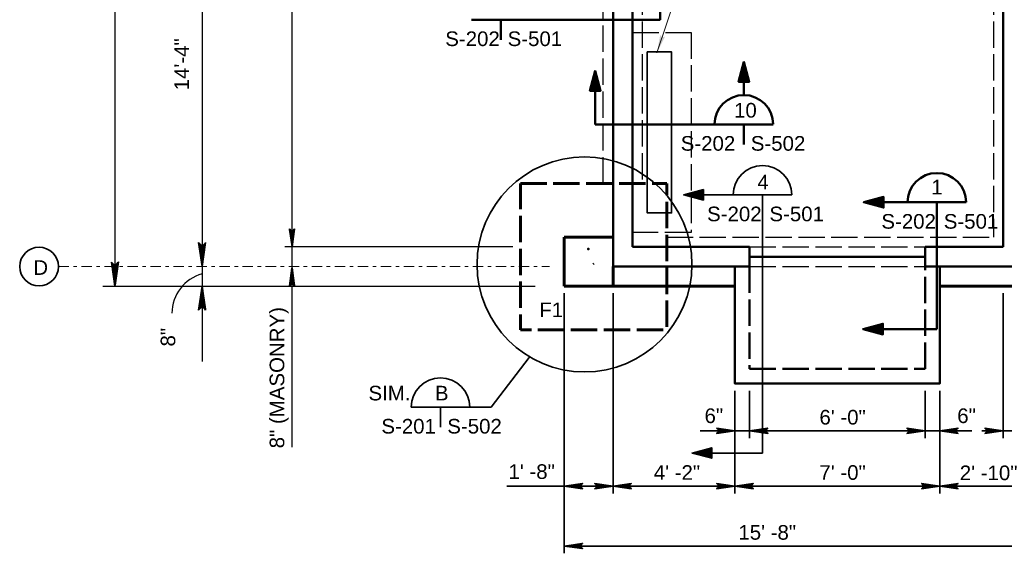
# Model space of a CAD drawing. Extents: x 325 to 1612, y 1797 to 2746.
# Tile 1 of 10: x 327 to 730, y 1863 to 2082. Entities that reach past the tile are written whole.
import ezdxf

# ---------------------------------------------------------------- set-up
doc = ezdxf.new("R2010")
doc.units = 0
doc.header["$LTSCALE"] = 0.075
doc.header["$MEASUREMENT"] = 0
doc.linetypes.add('ACAD_ISO02W100', pattern=[180, 144, -36])
doc.linetypes.add('DGN Style 7', pattern=[125.893892, 56.652252, -25.178778, 18.884084, -25.178778])
for name, color, linetype, lineweight in [('46', 7, 'Continuous', 18), ('S-Anno-Dims', 33, 'Continuous', 35), ('S-Anno-Symb', 6, 'Continuous', 50), ('S-Anno-Symb-Sect', 4, 'Continuous', 35), ('S-Anno-Text', 53, 'Continuous', 35), ('S-COLS-CNTR', 166, 'DGN Style 7', 0), ('S-Cols-Prim', 6, 'Continuous', 50), ('S-Fndn-Ftng', 4, 'Continuous', 60), ('S-Fndn-Grbm', 4, 'Continuous', 60), ('S-Fndn-Peds', 4, 'Continuous', 60), ('S-Grid-Iden', 1, 'Continuous', 35), ('S-Slab-Open', 1, 'Continuous', 35), ('S-Slab-Stop', 24, 'Continuous', 50), ('S-Wall-Load', 2, 'Continuous', 50)]:
    doc.layers.add(name, color=color, linetype=linetype, lineweight=lineweight)
doc.styles.add('NOTES', font='romans.shx')
doc.styles.add('Text', font='ARIAL.TTF', dxfattribs={"height": 0.125})

# ---------------------------------------------------------------- blocks, each defined once
blk = doc.blocks.new('W10x19')
at = {"layer": 'S-Cols-Prim'}
blk.add_line((-195737.04, -508269.98), (-195736.79, -508269.73), dxfattribs=at)
blk.add_point((-195738.93, -508263.87), dxfattribs=at)
blk = doc.blocks.new('LARROW')
at = {"color": 0, "linetype": 'ByBlock', "lineweight": -2, "flags": 128}
blk.add_lwpolyline([(-4.93, 0.71), (0, 0), (-4.92, -0.71), (-4.77, -0.59), (-4.55, -0.38), (-4.44, -0.19), (-4.42, 0), (-4.46, 0.21), (-4.57, 0.41), (-4.79, 0.61), (-4.93, 0.71), (-0.15, 0.01), (-4.76, -0.67), (-4.62, -0.56), (-4.39, -0.34), (-4.32, -0.06), (-4.37, 0.22), (-4.5, 0.41), (-4.67, 0.57), (-4.78, 0.65), (-0.41, 0.01), (-4.56, -0.59), (-4.41, -0.49), (-4.33, -0.37), (-4.25, -0.21), (-4.21, 0.01), (-4.23, 0.19), (-4.32, 0.33), (-4.5, 0.44), (-4.61, 0.58), (-0.71, 0.01), (-4.33, -0.5), (-4.17, -0.3), (-4.12, -0.06), (-4.14, 0.22), (-4.45, 0.51), (-1.05, 0.02), (-4.12, -0.41), (-4.07, -0.26), (-3.98, -0.04), (-4.04, 0.21), (-4.28, 0.43), (-1.36, 0.02), (-4.01, -0.31), (-3.92, -0.14), (-3.88, 0.04), (-4.07, 0.33), (-1.73, 0.02), (-3.85, -0.24), (-3.79, -0.11), (-3.77, 0.04), (-3.92, 0.25), (-2.17, 0.02), (-3.71, -0.15), (-3.67, 0.05), (-3.81, 0.17), (-2.53, 0.02), (-3.61, -0.09), (-3.63, 0.1), (-2.9, 0.02), (-3.57, -0.03), (-3.59, 0.03), (-3.36, 0.03)], dxfattribs=at)

msp = doc.modelspace()

# ---------------------------------------------------------------- hatches: boundary and pattern name
at = {"layer": '46', "linetype": 'Continuous', "lineweight": 18}
msp.add_hatch(color=21, dxfattribs=at).paths.add_polyline_path([(587.9031, 2068.42087), (589.26704, 2075.87536), (589.36299, 2075.5961), (589.56471, 2075.18004), (589.79737, 2074.93073), (590.0513, 2074.8009), (590.37175, 2074.75631), (590.72295, 2074.82168), (591.12015, 2075.04243), (591.3275, 2075.18798)], flags=16)

# ---------------------------------------------------------------- linework, layer by layer
at = {"layer": '46', "color": 21, "linetype": 'Continuous', "lineweight": 18, "flags": 128}
msp.add_lwpolyline([(644.29973, 2201.07612), (632.56748, 2201.07612), (587.9031, 2068.42087)], dxfattribs=at)
at = {"layer": 'S-Anno-Dims', "lineweight": 30}
for p, q in [((365.62188, 2572.492), (365.62188, 1972.747)), ((401.36188, 2152.74013), (401.36188, 1980.73825)), ((401.36188, 1980.73825), (401.36188, 1972.73138)), ((360.60188, 1972.73138), (538.00939, 1972.73138)), ((401.36188, 1972.73138), (401.36188, 1941.747))]:
    msp.add_line(p, q, dxfattribs=at)
at = {"layer": 'S-Anno-Dims', "lineweight": 25}
for p, q in [((438.23718, 1988.26461), (438.23718, 2278.74899)), ((528.84393, 1988.74899), (435.24318, 1988.74899)), ((438.23718, 1906.61386), (438.23718, 1988.26461))]:
    msp.add_line(p, q, dxfattribs=at)
at = {"layer": 'S-Anno-Dims'}
for p, q in [((549.88966, 1969.75833), (549.88966, 1863.14133)), ((549.88966, 1969.75833), (549.88966, 1887.69608)), ((569.88966, 1969.75833), (569.88966, 1887.69608)), ((729.88966, 1969.75833), (729.88966, 1910.38971)), ((619.88966, 1929.75833), (619.88966, 1887.69608)), ((625.88966, 1929.75833), (625.88966, 1910.38971)), ((697.88966, 1929.75833), (697.88966, 1910.38971)), ((703.88966, 1929.75833), (703.88966, 1887.69608)), ((605.66241, 1913.38371), (716.98628, 1913.38371)), ((721.19603, 1913.38371), (750.48441, 1913.38371)), ((526.35991, 1890.69008), (549.88966, 1890.69008)), ((549.88966, 1890.69008), (569.88966, 1890.69008)), ((569.88966, 1890.69008), (621.88966, 1890.69008)), ((621.88966, 1890.69008), (705.88966, 1890.69008)), ((705.88966, 1890.69008), (737.88966, 1890.69008)), ((549.88966, 1866.13533), (737.88966, 1866.13533))]:
    msp.add_line(p, q, dxfattribs=at)
at = {"layer": 'S-Anno-Dims', "lineweight": 25, "flags": 128}
for points in [[(439.28505, 1996.23399), (438.23718, 1988.74899), (437.1893, 1996.22801), (437.36299, 1995.99466), (437.67561, 1995.66558), (437.96508, 1995.50404), (438.23718, 1995.46215), (438.54402, 1995.52199), (438.84506, 1995.6955), (439.14032, 1996.03056), (439.28505, 1996.23399), (438.24876, 1988.97037), (437.25878, 1995.98868), (437.41509, 1995.77328), (437.7335, 1995.42626), (438.14455, 1995.31257), (438.55559, 1995.39036), (438.83927, 1995.59379), (439.07085, 1995.8391), (439.19821, 1996.00663), (438.24876, 1989.36526), (437.37456, 1995.67157), (437.51351, 1995.45019), (437.69298, 1995.33651), (437.92455, 1995.21086), (438.24876, 1995.14504), (438.51507, 1995.18094), (438.72349, 1995.31257), (438.89138, 1995.58182), (439.09401, 1995.76132), (438.24876, 1989.82597), (437.50193, 1995.32454), (437.79719, 1995.07923), (438.15613, 1995.00743), (438.55559, 1995.04333), (438.9898, 1995.516), (438.27192, 1990.34052), (437.64087, 1995.00743), (437.84929, 1994.94162), (438.18508, 1994.79802), (438.54402, 1994.88777), (438.86243, 1995.25873), (438.27192, 1990.8132), (437.77403, 1994.8399), (438.02876, 1994.70827), (438.30086, 1994.64844), (438.72349, 1994.92965), (438.27192, 1991.37562), (437.88982, 1994.59459), (438.08087, 1994.50484), (438.30086, 1994.48091), (438.6077, 1994.70827), (438.27192, 1992.04574), (438.01718, 1994.39116), (438.31244, 1994.32534), (438.49191, 1994.54074), (438.27192, 1992.5962), (438.10402, 1994.2356), (438.3877, 1994.2715), (438.27192, 1993.15862), (438.19665, 1994.16978), (438.28349, 1994.1997), (438.28349, 1993.85267)], [(437.1893, 1972.77961), (438.23718, 1980.26461), (439.28505, 1972.7856), (439.11137, 1973.01894), (438.79875, 1973.34802), (438.50928, 1973.50957), (438.23718, 1973.55145), (437.93034, 1973.49162), (437.6293, 1973.3181), (437.33404, 1972.98304), (437.1893, 1972.77961), (438.2256, 1980.04324), (439.21558, 1973.02493), (439.05927, 1973.24032), (438.74085, 1973.58735), (438.32981, 1973.70103), (437.91876, 1973.62325), (437.63509, 1973.41982), (437.40351, 1973.17451), (437.27614, 1973.00698), (438.2256, 1979.64834), (439.09979, 1973.34204), (438.96085, 1973.56342), (438.78138, 1973.6771), (438.54981, 1973.80274), (438.2256, 1973.86856), (437.95929, 1973.83266), (437.75087, 1973.70103), (437.58298, 1973.43178), (437.38035, 1973.25229), (438.2256, 1979.18764), (438.97243, 1973.68906), (438.67717, 1973.93437), (438.31823, 1974.00617), (437.91876, 1973.97027), (437.48456, 1973.4976), (438.20244, 1978.67308), (438.83348, 1974.00617), (438.62507, 1974.07199), (438.28928, 1974.21559), (437.93034, 1974.12584), (437.61193, 1973.75488), (438.20244, 1978.20041), (438.70033, 1974.1737), (438.4456, 1974.30533), (438.1735, 1974.36517), (437.75087, 1974.08395), (438.20244, 1977.63798), (438.58454, 1974.41901), (438.39349, 1974.50876), (438.1735, 1974.5327), (437.86666, 1974.30533), (438.20244, 1976.96786), (438.45718, 1974.62244), (438.16192, 1974.68826), (437.98245, 1974.47286), (438.20244, 1976.41741), (438.37033, 1974.77801), (438.08666, 1974.74211), (438.20244, 1975.85499), (438.2777, 1974.84382), (438.19086, 1974.81391), (438.19086, 1975.16093)]]:
    msp.add_lwpolyline(points, dxfattribs=at)
at = {"layer": 'S-Anno-Dims', "flags": 128}
for points in [[(612.40466, 1914.43158), (619.88966, 1913.38371), (612.41064, 1912.33583), (612.64399, 1912.50951), (612.97306, 1912.82214), (613.13461, 1913.11161), (613.17649, 1913.38371), (613.11666, 1913.69054), (612.94315, 1913.99159), (612.60809, 1914.28685), (612.40466, 1914.43158), (619.66828, 1913.39529), (612.64997, 1912.40531), (612.86537, 1912.56162), (613.21239, 1912.88003), (613.32607, 1913.29108), (613.24829, 1913.70212), (613.04486, 1913.9858), (612.79955, 1914.21738), (612.63202, 1914.34474), (619.27339, 1913.39529), (612.96708, 1912.52109), (613.18846, 1912.66004), (613.30214, 1912.83951), (613.42779, 1913.07108), (613.4936, 1913.39529), (613.4577, 1913.6616), (613.32607, 1913.87001), (613.05683, 1914.03791), (612.87733, 1914.24053), (618.81268, 1913.39529), (613.31411, 1912.64846), (613.55942, 1912.94372), (613.63122, 1913.30266), (613.59532, 1913.70212), (613.12264, 1914.13633), (618.29812, 1913.41844), (613.63122, 1912.7874), (613.69703, 1912.99582), (613.84063, 1913.3316), (613.75088, 1913.69054), (613.37992, 1914.00896), (617.82545, 1913.41844), (613.79875, 1912.92056), (613.93038, 1913.17529), (613.99021, 1913.44739), (613.709, 1913.87001), (617.26303, 1913.41844), (614.04406, 1913.03635), (614.13381, 1913.2274), (614.15774, 1913.44739), (613.93038, 1913.75423), (616.59291, 1913.41844), (614.24749, 1913.16371), (614.3133, 1913.45897), (614.09791, 1913.63844), (616.04245, 1913.41844), (614.40305, 1913.25055), (614.36715, 1913.53423), (615.48003, 1913.41844), (614.46887, 1913.34318), (614.43895, 1913.43002), (614.78598, 1913.43002)], [(633.37466, 1912.33583), (625.88966, 1913.38371), (633.36868, 1914.43158), (633.13533, 1914.2579), (632.80625, 1913.94528), (632.64471, 1913.65581), (632.60282, 1913.38371), (632.66266, 1913.07687), (632.83617, 1912.77583), (633.17123, 1912.48057), (633.37466, 1912.33583), (626.11104, 1913.37213), (633.12935, 1914.36211), (632.91395, 1914.2058), (632.56693, 1913.88738), (632.45324, 1913.47634), (632.53103, 1913.06529), (632.73446, 1912.78161), (632.97977, 1912.55004), (633.1473, 1912.42267), (626.50593, 1913.37213), (632.81224, 1914.24632), (632.59086, 1914.10738), (632.47718, 1913.92791), (632.35153, 1913.69633), (632.28571, 1913.37213), (632.32161, 1913.10582), (632.45324, 1912.8974), (632.72249, 1912.72951), (632.90199, 1912.52688), (626.96664, 1913.37213), (632.46521, 1914.11896), (632.2199, 1913.8237), (632.1481, 1913.46476), (632.184, 1913.06529), (632.65667, 1912.63109), (627.48119, 1913.34897), (632.1481, 1913.98001), (632.08229, 1913.7716), (631.93869, 1913.43581), (632.02844, 1913.07687), (632.3994, 1912.75846), (627.95387, 1913.34897), (631.98057, 1913.84686), (631.84894, 1913.59213), (631.78911, 1913.32003), (632.07032, 1912.8974), (628.51629, 1913.34897), (631.73526, 1913.73107), (631.64551, 1913.54002), (631.62158, 1913.32003), (631.84894, 1913.01319), (629.18641, 1913.34897), (631.53183, 1913.6037), (631.46601, 1913.30845), (631.68141, 1913.12898), (629.73687, 1913.34897), (631.37627, 1913.51686), (631.41217, 1913.23318), (630.29929, 1913.34897), (631.31045, 1913.42423), (631.34037, 1913.33739), (630.99334, 1913.33739)], [(690.40466, 1914.43158), (697.88966, 1913.38371), (690.41064, 1912.33583), (690.64399, 1912.50951), (690.97306, 1912.82214), (691.13461, 1913.11161), (691.17649, 1913.38371), (691.11666, 1913.69054), (690.94315, 1913.99159), (690.60809, 1914.28685), (690.40466, 1914.43158), (697.66828, 1913.39529), (690.64997, 1912.40531), (690.86537, 1912.56162), (691.21239, 1912.88003), (691.32607, 1913.29108), (691.24829, 1913.70212), (691.04486, 1913.9858), (690.79955, 1914.21738), (690.63202, 1914.34474), (697.27339, 1913.39529), (690.96708, 1912.52109), (691.18846, 1912.66004), (691.30214, 1912.83951), (691.42779, 1913.07108), (691.4936, 1913.39529), (691.4577, 1913.6616), (691.32607, 1913.87001), (691.05683, 1914.03791), (690.87733, 1914.24053), (696.81268, 1913.39529), (691.31411, 1912.64846), (691.55942, 1912.94372), (691.63122, 1913.30266), (691.59532, 1913.70212), (691.12264, 1914.13633), (696.29812, 1913.41844), (691.63122, 1912.7874), (691.69703, 1912.99582), (691.84063, 1913.3316), (691.75088, 1913.69054), (691.37992, 1914.00896), (695.82545, 1913.41844), (691.79875, 1912.92056), (691.93038, 1913.17529), (691.99021, 1913.44739), (691.709, 1913.87001), (695.26303, 1913.41844), (692.04406, 1913.03635), (692.13381, 1913.2274), (692.15774, 1913.44739), (691.93038, 1913.75423), (694.59291, 1913.41844), (692.24749, 1913.16371), (692.3133, 1913.45897), (692.09791, 1913.63844), (694.04245, 1913.41844), (692.40305, 1913.25055), (692.36715, 1913.53423), (693.48003, 1913.41844), (692.46887, 1913.34318), (692.43895, 1913.43002), (692.78598, 1913.43002)], [(711.37466, 1912.33583), (703.88966, 1913.38371), (711.36868, 1914.43158), (711.13533, 1914.2579), (710.80625, 1913.94528), (710.64471, 1913.65581), (710.60282, 1913.38371), (710.66266, 1913.07687), (710.83617, 1912.77583), (711.17123, 1912.48057), (711.37466, 1912.33583), (704.11104, 1913.37213), (711.12935, 1914.36211), (710.91395, 1914.2058), (710.56693, 1913.88738), (710.45324, 1913.47634), (710.53103, 1913.06529), (710.73446, 1912.78161), (710.97977, 1912.55004), (711.1473, 1912.42267), (704.50593, 1913.37213), (710.81224, 1914.24632), (710.59086, 1914.10738), (710.47718, 1913.92791), (710.35153, 1913.69633), (710.28571, 1913.37213), (710.32161, 1913.10582), (710.45324, 1912.8974), (710.72249, 1912.72951), (710.90199, 1912.52688), (704.96664, 1913.37213), (710.46521, 1914.11896), (710.2199, 1913.8237), (710.1481, 1913.46476), (710.184, 1913.06529), (710.65667, 1912.63109), (705.48119, 1913.34897), (710.1481, 1913.98001), (710.08229, 1913.7716), (709.93869, 1913.43581), (710.02844, 1913.07687), (710.3994, 1912.75846), (705.95387, 1913.34897), (709.98057, 1913.84686), (709.84894, 1913.59213), (709.78911, 1913.32003), (710.07032, 1912.8974), (706.51629, 1913.34897), (709.73526, 1913.73107), (709.64551, 1913.54002), (709.62158, 1913.32003), (709.84894, 1913.01319), (707.18641, 1913.34897), (709.53183, 1913.6037), (709.46601, 1913.30845), (709.68141, 1913.12898), (707.73687, 1913.34897), (709.37627, 1913.51686), (709.41217, 1913.23318), (708.29929, 1913.34897), (709.31045, 1913.42423), (709.34037, 1913.33739), (708.99334, 1913.33739)], [(722.40466, 1914.43158), (729.88966, 1913.38371), (722.41064, 1912.33583), (722.64399, 1912.50951), (722.97306, 1912.82214), (723.13461, 1913.11161), (723.17649, 1913.38371), (723.11666, 1913.69054), (722.94315, 1913.99159), (722.60809, 1914.28685), (722.40466, 1914.43158), (729.66828, 1913.39529), (722.64997, 1912.40531), (722.86537, 1912.56162), (723.21239, 1912.88003), (723.32607, 1913.29108), (723.24829, 1913.70212), (723.04486, 1913.9858), (722.79955, 1914.21738), (722.63202, 1914.34474), (729.27339, 1913.39529), (722.96708, 1912.52109), (723.18846, 1912.66004), (723.30214, 1912.83951), (723.42779, 1913.07108), (723.4936, 1913.39529), (723.4577, 1913.6616), (723.32607, 1913.87001), (723.05683, 1914.03791), (722.87733, 1914.24053), (728.81268, 1913.39529), (723.31411, 1912.64846), (723.55942, 1912.94372), (723.63122, 1913.30266), (723.59532, 1913.70212), (723.12264, 1914.13633), (728.29812, 1913.41844), (723.63122, 1912.7874), (723.69703, 1912.99582), (723.84063, 1913.3316), (723.75088, 1913.69054), (723.37992, 1914.00896), (727.82545, 1913.41844), (723.79875, 1912.92056), (723.93038, 1913.17529), (723.99021, 1913.44739), (723.709, 1913.87001), (727.26303, 1913.41844), (724.04406, 1913.03635), (724.13381, 1913.2274), (724.15774, 1913.44739), (723.93038, 1913.75423), (726.59291, 1913.41844), (724.24749, 1913.16371), (724.3133, 1913.45897), (724.09791, 1913.63844), (726.04245, 1913.41844), (724.40305, 1913.25055), (724.36715, 1913.53423), (725.48003, 1913.41844), (724.46887, 1913.34318), (724.43895, 1913.43002), (724.78598, 1913.43002)], [(557.37466, 1889.64221), (549.88966, 1890.69008), (557.36868, 1891.73796), (557.13533, 1891.56428), (556.80625, 1891.25165), (556.64471, 1890.96218), (556.60282, 1890.69008), (556.66266, 1890.38325), (556.83617, 1890.0822), (557.17123, 1889.78694), (557.37466, 1889.64221), (550.11104, 1890.6785), (557.12935, 1891.66849), (556.91395, 1891.51217), (556.56693, 1891.19376), (556.45324, 1890.78271), (556.53103, 1890.37167), (556.73446, 1890.08799), (556.97977, 1889.85641), (557.1473, 1889.72905), (550.50593, 1890.6785), (556.81224, 1891.5527), (556.59086, 1891.41375), (556.47718, 1891.23428), (556.35153, 1891.00271), (556.28571, 1890.6785), (556.32161, 1890.41219), (556.45324, 1890.20378), (556.72249, 1890.03589), (556.90199, 1889.83326), (550.96664, 1890.6785), (556.46521, 1891.42533), (556.2199, 1891.13008), (556.1481, 1890.77113), (556.184, 1890.37167), (556.65667, 1889.93747), (551.48119, 1890.65535), (556.1481, 1891.28639), (556.08229, 1891.07797), (555.93869, 1890.74219), (556.02844, 1890.38325), (556.3994, 1890.06483), (551.95387, 1890.65535), (555.98057, 1891.15323), (555.84894, 1890.8985), (555.78911, 1890.6264), (556.07032, 1890.20378), (552.51629, 1890.65535), (555.73526, 1891.03745), (555.64551, 1890.8464), (555.62158, 1890.6264), (555.84894, 1890.31956), (553.18641, 1890.65535), (555.53183, 1890.91008), (555.46601, 1890.61482), (555.68141, 1890.43535), (553.73687, 1890.65535), (555.37627, 1890.82324), (555.41217, 1890.53956), (554.29929, 1890.65535), (555.31045, 1890.73061), (555.34037, 1890.64377), (554.99334, 1890.64377)], [(562.40466, 1891.73796), (569.88966, 1890.69008), (562.41064, 1889.64221), (562.64399, 1889.81589), (562.97306, 1890.12851), (563.13461, 1890.41798), (563.17649, 1890.69008), (563.11666, 1890.99692), (562.94315, 1891.29797), (562.60809, 1891.59322), (562.40466, 1891.73796), (569.66828, 1890.70166), (562.64997, 1889.71168), (562.86537, 1889.86799), (563.21239, 1890.18641), (563.32607, 1890.59745), (563.24829, 1891.0085), (563.04486, 1891.29218), (562.79955, 1891.52375), (562.63202, 1891.65112), (569.27339, 1890.70166), (562.96708, 1889.82747), (563.18846, 1889.96641), (563.30214, 1890.14588), (563.42779, 1890.37746), (563.4936, 1890.70166), (563.4577, 1890.96797), (563.32607, 1891.17639), (563.05683, 1891.34428), (562.87733, 1891.54691), (568.81268, 1890.70166), (563.31411, 1889.95483), (563.55942, 1890.25009), (563.63122, 1890.60903), (563.59532, 1891.0085), (563.12264, 1891.4427), (568.29812, 1890.72482), (563.63122, 1890.09378), (563.69703, 1890.3022), (563.84063, 1890.63798), (563.75088, 1890.99692), (563.37992, 1891.31533), (567.82545, 1890.72482), (563.79875, 1890.22693), (563.93038, 1890.48167), (563.99021, 1890.75377), (563.709, 1891.17639), (567.26303, 1890.72482), (564.04406, 1890.34272), (564.13381, 1890.53377), (564.15774, 1890.75377), (563.93038, 1891.0606), (566.59291, 1890.72482), (564.24749, 1890.47009), (564.3133, 1890.76535), (564.09791, 1890.94482), (566.04245, 1890.72482), (564.40305, 1890.55693), (564.36715, 1890.84061), (565.48003, 1890.72482), (564.46887, 1890.64956), (564.43895, 1890.7364), (564.78598, 1890.7364)], [(577.37466, 1889.64221), (569.88966, 1890.69008), (577.36868, 1891.73796), (577.13533, 1891.56428), (576.80625, 1891.25165), (576.64471, 1890.96218), (576.60282, 1890.69008), (576.66266, 1890.38325), (576.83617, 1890.0822), (577.17123, 1889.78694), (577.37466, 1889.64221), (570.11104, 1890.6785), (577.12935, 1891.66849), (576.91395, 1891.51217), (576.56693, 1891.19376), (576.45324, 1890.78271), (576.53103, 1890.37167), (576.73446, 1890.08799), (576.97977, 1889.85641), (577.1473, 1889.72905), (570.50593, 1890.6785), (576.81224, 1891.5527), (576.59086, 1891.41375), (576.47718, 1891.23428), (576.35153, 1891.00271), (576.28571, 1890.6785), (576.32161, 1890.41219), (576.45324, 1890.20378), (576.72249, 1890.03589), (576.90199, 1889.83326), (570.96664, 1890.6785), (576.46521, 1891.42533), (576.2199, 1891.13008), (576.1481, 1890.77113), (576.184, 1890.37167), (576.65667, 1889.93747), (571.48119, 1890.65535), (576.1481, 1891.28639), (576.08229, 1891.07797), (575.93869, 1890.74219), (576.02844, 1890.38325), (576.3994, 1890.06483), (571.95387, 1890.65535), (575.98057, 1891.15323), (575.84894, 1890.8985), (575.78911, 1890.6264), (576.07032, 1890.20378), (572.51629, 1890.65535), (575.73526, 1891.03745), (575.64551, 1890.8464), (575.62158, 1890.6264), (575.84894, 1890.31956), (573.18641, 1890.65535), (575.53183, 1890.91008), (575.46601, 1890.61482), (575.68141, 1890.43535), (573.73687, 1890.65535), (575.37627, 1890.82324), (575.41217, 1890.53956), (574.29929, 1890.65535), (575.31045, 1890.73061), (575.34037, 1890.64377), (574.99334, 1890.64377)], [(612.40466, 1891.73796), (619.88966, 1890.69008), (612.41064, 1889.64221), (612.64399, 1889.81589), (612.97306, 1890.12851), (613.13461, 1890.41798), (613.17649, 1890.69008), (613.11666, 1890.99692), (612.94315, 1891.29797), (612.60809, 1891.59322), (612.40466, 1891.73796), (619.66828, 1890.70166), (612.64997, 1889.71168), (612.86537, 1889.86799), (613.21239, 1890.18641), (613.32607, 1890.59745), (613.24829, 1891.0085), (613.04486, 1891.29218), (612.79955, 1891.52375), (612.63202, 1891.65112), (619.27339, 1890.70166), (612.96708, 1889.82747), (613.18846, 1889.96641), (613.30214, 1890.14588), (613.42779, 1890.37746), (613.4936, 1890.70166), (613.4577, 1890.96797), (613.32607, 1891.17639), (613.05683, 1891.34428), (612.87733, 1891.54691), (618.81268, 1890.70166), (613.31411, 1889.95483), (613.55942, 1890.25009), (613.63122, 1890.60903), (613.59532, 1891.0085), (613.12264, 1891.4427), (618.29812, 1890.72482), (613.63122, 1890.09378), (613.69703, 1890.3022), (613.84063, 1890.63798), (613.75088, 1890.99692), (613.37992, 1891.31533), (617.82545, 1890.72482), (613.79875, 1890.22693), (613.93038, 1890.48167), (613.99021, 1890.75377), (613.709, 1891.17639), (617.26303, 1890.72482), (614.04406, 1890.34272), (614.13381, 1890.53377), (614.15774, 1890.75377), (613.93038, 1891.0606), (616.59291, 1890.72482), (614.24749, 1890.47009), (614.3133, 1890.76535), (614.09791, 1890.94482), (616.04245, 1890.72482), (614.40305, 1890.55693), (614.36715, 1890.84061), (615.48003, 1890.72482), (614.46887, 1890.64956), (614.43895, 1890.7364), (614.78598, 1890.7364)], [(627.37466, 1889.64221), (619.88966, 1890.69008), (627.36868, 1891.73796), (627.13533, 1891.56428), (626.80625, 1891.25165), (626.64471, 1890.96218), (626.60282, 1890.69008), (626.66266, 1890.38325), (626.83617, 1890.0822), (627.17123, 1889.78694), (627.37466, 1889.64221), (620.11104, 1890.6785), (627.12935, 1891.66849), (626.91395, 1891.51217), (626.56693, 1891.19376), (626.45324, 1890.78271), (626.53103, 1890.37167), (626.73446, 1890.08799), (626.97977, 1889.85641), (627.1473, 1889.72905), (620.50593, 1890.6785), (626.81224, 1891.5527), (626.59086, 1891.41375), (626.47718, 1891.23428), (626.35153, 1891.00271), (626.28571, 1890.6785), (626.32161, 1890.41219), (626.45324, 1890.20378), (626.72249, 1890.03589), (626.90199, 1889.83326), (620.96664, 1890.6785), (626.46521, 1891.42533), (626.2199, 1891.13008), (626.1481, 1890.77113), (626.184, 1890.37167), (626.65667, 1889.93747), (621.48119, 1890.65535), (626.1481, 1891.28639), (626.08229, 1891.07797), (625.93869, 1890.74219), (626.02844, 1890.38325), (626.3994, 1890.06483), (621.95387, 1890.65535), (625.98057, 1891.15323), (625.84894, 1890.8985), (625.78911, 1890.6264), (626.07032, 1890.20378), (622.51629, 1890.65535), (625.73526, 1891.03745), (625.64551, 1890.8464), (625.62158, 1890.6264), (625.84894, 1890.31956), (623.18641, 1890.65535), (625.53183, 1890.91008), (625.46601, 1890.61482), (625.68141, 1890.43535), (623.73687, 1890.65535), (625.37627, 1890.82324), (625.41217, 1890.53956), (624.29929, 1890.65535), (625.31045, 1890.73061), (625.34037, 1890.64377), (624.99334, 1890.64377)], [(696.40466, 1891.73796), (703.88966, 1890.69008), (696.41064, 1889.64221), (696.64399, 1889.81589), (696.97306, 1890.12851), (697.13461, 1890.41798), (697.17649, 1890.69008), (697.11666, 1890.99692), (696.94315, 1891.29797), (696.60809, 1891.59322), (696.40466, 1891.73796), (703.66828, 1890.70166), (696.64997, 1889.71168), (696.86537, 1889.86799), (697.21239, 1890.18641), (697.32607, 1890.59745), (697.24829, 1891.0085), (697.04486, 1891.29218), (696.79955, 1891.52375), (696.63202, 1891.65112), (703.27339, 1890.70166), (696.96708, 1889.82747), (697.18846, 1889.96641), (697.30214, 1890.14588), (697.42779, 1890.37746), (697.4936, 1890.70166), (697.4577, 1890.96797), (697.32607, 1891.17639), (697.05683, 1891.34428), (696.87733, 1891.54691), (702.81268, 1890.70166), (697.31411, 1889.95483), (697.55942, 1890.25009), (697.63122, 1890.60903), (697.59532, 1891.0085), (697.12264, 1891.4427), (702.29812, 1890.72482), (697.63122, 1890.09378), (697.69703, 1890.3022), (697.84063, 1890.63798), (697.75088, 1890.99692), (697.37992, 1891.31533), (701.82545, 1890.72482), (697.79875, 1890.22693), (697.93038, 1890.48167), (697.99021, 1890.75377), (697.709, 1891.17639), (701.26303, 1890.72482), (698.04406, 1890.34272), (698.13381, 1890.53377), (698.15774, 1890.75377), (697.93038, 1891.0606), (700.59291, 1890.72482), (698.24749, 1890.47009), (698.3133, 1890.76535), (698.09791, 1890.94482), (700.04245, 1890.72482), (698.40305, 1890.55693), (698.36715, 1890.84061), (699.48003, 1890.72482), (698.46887, 1890.64956), (698.43895, 1890.7364), (698.78598, 1890.7364)], [(711.37466, 1889.64221), (703.88966, 1890.69008), (711.36868, 1891.73796), (711.13533, 1891.56428), (710.80625, 1891.25165), (710.64471, 1890.96218), (710.60282, 1890.69008), (710.66266, 1890.38325), (710.83617, 1890.0822), (711.17123, 1889.78694), (711.37466, 1889.64221), (704.11104, 1890.6785), (711.12935, 1891.66849), (710.91395, 1891.51217), (710.56693, 1891.19376), (710.45324, 1890.78271), (710.53103, 1890.37167), (710.73446, 1890.08799), (710.97977, 1889.85641), (711.1473, 1889.72905), (704.50593, 1890.6785), (710.81224, 1891.5527), (710.59086, 1891.41375), (710.47718, 1891.23428), (710.35153, 1891.00271), (710.28571, 1890.6785), (710.32161, 1890.41219), (710.45324, 1890.20378), (710.72249, 1890.03589), (710.90199, 1889.83326), (704.96664, 1890.6785), (710.46521, 1891.42533), (710.2199, 1891.13008), (710.1481, 1890.77113), (710.184, 1890.37167), (710.65667, 1889.93747), (705.48119, 1890.65535), (710.1481, 1891.28639), (710.08229, 1891.07797), (709.93869, 1890.74219), (710.02844, 1890.38325), (710.3994, 1890.06483), (705.95387, 1890.65535), (709.98057, 1891.15323), (709.84894, 1890.8985), (709.78911, 1890.6264), (710.07032, 1890.20378), (706.51629, 1890.65535), (709.73526, 1891.03745), (709.64551, 1890.8464), (709.62158, 1890.6264), (709.84894, 1890.31956), (707.18641, 1890.65535), (709.53183, 1890.91008), (709.46601, 1890.61482), (709.68141, 1890.43535), (707.73687, 1890.65535), (709.37627, 1890.82324), (709.41217, 1890.53956), (708.29929, 1890.65535), (709.31045, 1890.73061), (709.34037, 1890.64377), (708.99334, 1890.64377)], [(557.37466, 1865.08746), (549.88966, 1866.13533), (557.36868, 1867.18321), (557.13533, 1867.00953), (556.80625, 1866.6969), (556.64471, 1866.40743), (556.60282, 1866.13533), (556.66266, 1865.8285), (556.83617, 1865.52745), (557.17123, 1865.23219), (557.37466, 1865.08746), (550.11104, 1866.12375), (557.12935, 1867.11374), (556.91395, 1866.95742), (556.56693, 1866.63901), (556.45324, 1866.22796), (556.53103, 1865.81692), (556.73446, 1865.53324), (556.97977, 1865.30166), (557.1473, 1865.1743), (550.50593, 1866.12375), (556.81224, 1866.99795), (556.59086, 1866.859), (556.47718, 1866.67953), (556.35153, 1866.44796), (556.28571, 1866.12375), (556.32161, 1865.85744), (556.45324, 1865.64903), (556.72249, 1865.48114), (556.90199, 1865.27851), (550.96664, 1866.12375), (556.46521, 1866.87058), (556.2199, 1866.57533), (556.1481, 1866.21638), (556.184, 1865.81692), (556.65667, 1865.38272), (551.48119, 1866.1006), (556.1481, 1866.73164), (556.08229, 1866.52322), (555.93869, 1866.18744), (556.02844, 1865.8285), (556.3994, 1865.51008), (551.95387, 1866.1006), (555.98057, 1866.59848), (555.84894, 1866.34375), (555.78911, 1866.07165), (556.07032, 1865.64903), (552.51629, 1866.1006), (555.73526, 1866.4827), (555.64551, 1866.29165), (555.62158, 1866.07165), (555.84894, 1865.76481), (553.18641, 1866.1006), (555.53183, 1866.35533), (555.46601, 1866.06007), (555.68141, 1865.8806), (553.73687, 1866.1006), (555.37627, 1866.26849), (555.41217, 1865.98481), (554.29929, 1866.1006), (555.31045, 1866.17586), (555.34037, 1866.08902), (554.99334, 1866.08902)]]:
    msp.add_lwpolyline(points, dxfattribs=at)
at = {"layer": 'S-Anno-Dims', "lineweight": 30}
msp.add_arc((406.00193, 1961.33277), 17.06107, 105.781356, 179.0604833, dxfattribs=at)
at = {"layer": 'S-Anno-Symb'}
for p, q in [((589.26962, 2103.86676, -0.00197), (589.26962, 2081.95126, -0.00197)), ((511.83699, 2081.95126, -0.00197), (589.26962, 2081.95126, -0.00197)), ((523.82262, 2081.95126, -0.00197), (523.82262, 2073.69526, -0.00197)), ((562.55162, 2060.95889, -0.00197), (562.55162, 2039.04339, -0.00197)), ((623.56099, 2060.95889, -0.00197), (623.56099, 2051.05301, -0.00197)), ((562.55162, 2039.04339, -0.00197), (635.56099, 2039.04339, -0.00197)), ((623.54662, 2039.04339, -0.00197), (623.54662, 2030.78739, -0.00197)), ((673.93646, 2007.06949, -0.00197), (714.68358, 2007.06949, -0.00197)), ((702.68358, 2007.06949, -0.00197), (702.68358, 1955.08849, -0.00197)), ((673.93646, 1955.08849, -0.00197), (702.68358, 1955.08849, -0.00197))]:
    msp.add_line(p, q, dxfattribs=at)
at = {"layer": 'S-Anno-Symb', "elevation": -0.00197, "flags": 128}
for points in [[(623.56099, 2064.65089), (621.40099, 2056.53889), (625.76899, 2056.53889), (623.56099, 2064.65089), (621.55099, 2056.61689), (625.61899, 2056.59889), (623.56699, 2064.29089), (621.74899, 2056.76689), (625.42099, 2056.70089), (623.56699, 2063.90689), (621.98899, 2056.98289), (625.16899, 2056.89889), (623.59099, 2063.46289), (622.19899, 2057.18089), (624.92899, 2057.14489), (623.60299, 2062.95289), (622.45099, 2057.38489), (624.74899, 2057.27689), (623.63299, 2062.35289), (622.71499, 2057.61889), (624.50899, 2057.50489), (623.63299, 2061.64489), (623.01499, 2057.88889), (624.21499, 2057.70889), (623.65099, 2060.99689), (623.28499, 2058.14089), (624.01699, 2057.93089), (623.68699, 2060.30089), (623.52499, 2058.26089), (623.84899, 2058.12289), (623.70499, 2059.14889)], [(562.55162, 2060.95889), (560.39162, 2052.84689), (564.75962, 2052.84689), (562.55162, 2060.95889), (560.54162, 2052.92489), (564.60962, 2052.90689), (562.55762, 2060.59889), (560.73962, 2053.07489), (564.41162, 2053.00889), (562.55762, 2060.21489), (560.97962, 2053.29089), (564.15962, 2053.20689), (562.58162, 2059.77089), (561.18962, 2053.48889), (563.91962, 2053.45289), (562.59362, 2059.26089), (561.44162, 2053.69289), (563.73962, 2053.58489), (562.62362, 2058.66089), (561.70562, 2053.92689), (563.49962, 2053.81289), (562.62362, 2057.95289), (562.00562, 2054.19689), (563.20562, 2054.01689), (562.64162, 2057.30489), (562.27562, 2054.44889), (563.00762, 2054.23889), (562.67762, 2056.60889), (562.51562, 2054.56889), (562.83962, 2054.43089), (562.69562, 2055.45689)], [(672.74146, 2007.06949), (680.85346, 2004.90949), (680.85346, 2009.27749), (672.74146, 2007.06949), (680.77546, 2005.05949), (680.79346, 2009.12749), (673.10146, 2007.07549), (680.62546, 2005.25749), (680.69146, 2008.92949), (673.48546, 2007.07549), (680.40946, 2005.49749), (680.49346, 2008.67749), (673.92946, 2007.09949), (680.21146, 2005.70749), (680.24746, 2008.43749), (674.43946, 2007.11149), (680.00746, 2005.95949), (680.11546, 2008.25749), (675.03946, 2007.14149), (679.77346, 2006.22349), (679.88746, 2008.01749), (675.74746, 2007.14149), (679.50346, 2006.52349), (679.68346, 2007.72349), (676.39546, 2007.15949), (679.25146, 2006.79349), (679.46146, 2007.52549), (677.09146, 2007.19549), (679.13146, 2007.03349), (679.26946, 2007.35749), (678.24346, 2007.21349)], [(672.42521, 1955.08849), (680.53721, 1952.92849), (680.53721, 1957.29649), (672.42521, 1955.08849), (680.45921, 1953.07849), (680.47721, 1957.14649), (672.78521, 1955.09449), (680.30921, 1953.27649), (680.37521, 1956.94849), (673.16921, 1955.09449), (680.09321, 1953.51649), (680.17721, 1956.69649), (673.61321, 1955.11849), (679.89521, 1953.72649), (679.93121, 1956.45649), (674.12321, 1955.13049), (679.69121, 1953.97849), (679.79921, 1956.27649), (674.72321, 1955.16049), (679.45721, 1954.24249), (679.57121, 1956.03649), (675.43121, 1955.16049), (679.18721, 1954.54249), (679.36721, 1955.74249), (676.07921, 1955.17849), (678.93521, 1954.81249), (679.14521, 1955.54449), (676.77521, 1955.21449), (678.81521, 1955.05249), (678.95321, 1955.37649), (677.92721, 1955.23249)]]:
    msp.add_lwpolyline(points, dxfattribs=at)
at = {"layer": 'S-Anno-Symb'}
for centre in [(623.56102, 2039.05299, -0.00197), (702.69798, 2007.07909, -0.00197)]:
    msp.add_arc(centre, 12, 0, 180, dxfattribs=at)
at = {"layer": 'S-Anno-Symb-Sect'}
for p, q in [((598.87223, 2010.11366), (643.19586, 2010.11366)), ((631.19586, 2010.11366), (631.19586, 1904.24716)), ((519.95305, 1923.06595), (535.5228, 1943.39995)), ((487.09467, 1923.06595), (519.95305, 1923.06595)), ((499.0803, 1923.06595), (499.0803, 1914.80995)), ((602.95523, 1904.24716), (631.19586, 1904.24716))]:
    msp.add_line(p, q, dxfattribs=at)
at = {"layer": 'S-Anno-Symb-Sect', "flags": 128}
for points in [[(598.87223, 2010.11366), (606.98423, 2007.95366), (606.98423, 2012.32166), (598.87223, 2010.11366), (606.90623, 2008.10366), (606.92423, 2012.17166), (599.23223, 2010.11966), (606.75623, 2008.30166), (606.82223, 2011.97366), (599.61623, 2010.11966), (606.54023, 2008.54166), (606.62423, 2011.72166), (600.06023, 2010.14366), (606.34223, 2008.75166), (606.37823, 2011.48166), (600.57023, 2010.15566), (606.13823, 2009.00366), (606.24623, 2011.30166), (601.17023, 2010.18566), (605.90423, 2009.26766), (606.01823, 2011.06166), (601.87823, 2010.18566), (605.63423, 2009.56766), (605.81423, 2010.76766), (602.52623, 2010.20366), (605.38223, 2009.83766), (605.59223, 2010.56966), (603.22223, 2010.23966), (605.26223, 2010.07766), (605.40023, 2010.40166), (604.37423, 2010.25766)], [(602.27386, 1904.24716), (610.38586, 1902.08716), (610.38586, 1906.45516), (602.27386, 1904.24716), (610.30786, 1902.23716), (610.32586, 1906.30516), (602.63386, 1904.25316), (610.15786, 1902.43516), (610.22386, 1906.10716), (603.01786, 1904.25316), (609.94186, 1902.67516), (610.02586, 1905.85516), (603.46186, 1904.27716), (609.74386, 1902.88516), (609.77986, 1905.61516), (603.97186, 1904.28916), (609.53986, 1903.13716), (609.64786, 1905.43516), (604.57186, 1904.31916), (609.30586, 1903.40116), (609.41986, 1905.19516), (605.27986, 1904.31916), (609.03586, 1903.70116), (609.21586, 1904.90116), (605.92786, 1904.33716), (608.78386, 1903.97116), (608.99386, 1904.70316), (606.62386, 1904.37316), (608.66386, 1904.21116), (608.80186, 1904.53516), (607.77586, 1904.39116)]]:
    msp.add_lwpolyline(points, dxfattribs=at)
at = {"layer": 'S-Anno-Symb-Sect'}
for centre, radius, end in [((558.1873, 1981.58833), 44.07158, 360), ((631.21026, 2010.12326), 12, 180), ((499.0947, 1923.07555), 12, 180)]:
    msp.add_arc(centre, radius, 0, end, dxfattribs=at)
at = {"layer": 'S-COLS-CNTR'}
msp.add_line((342.44188, 1980.73825), (543.87052, 1980.73825), dxfattribs=at)
at = {"layer": 'S-Fndn-Ftng', "linetype": 'ACAD_ISO02W100', "lineweight": 30}
for p, q in [((565.89038, 2014.75763), (565.89038, 2530.74169)), ((581.89288, 2472.75741), (581.89288, 2014.75763)), ((725.89717, 2472.76593), (725.89717, 1992.75575)), ((577.90189, 2076.75575), (601.90189, 2076.75575)), ((591.89564, 1992.75575), (725.89717, 1992.75575)), ((625.89411, 1988.75575), (697.89411, 1988.75575)), ((625.89411, 1980.752), (697.89411, 1980.752))]:
    msp.add_line(p, q, dxfattribs=at)
msp.add_lwpolyline([(601.90189, 2076.75575), (601.90189, 1994.75575), (577.90189, 1994.75575)], dxfattribs=at)
at = {"layer": 'S-Fndn-Grbm'}
for p, q in [((549.89939, 1992.75763), (549.89939, 1972.752)), ((549.89939, 1972.752), (619.89411, 1972.752)), ((703.89411, 1972.752), (1269.89939, 1972.752))]:
    msp.add_line(p, q, dxfattribs=at)
at = {"layer": 'S-Fndn-Grbm', "linetype": 'ACAD_ISO02W100'}
msp.add_3dface([(531.89564, 2014.75763), (591.89564, 2014.75763), (591.89564, 1954.75763), (531.89564, 1954.75763)], dxfattribs=at)
at = {"layer": 'S-Fndn-Peds'}
for p, q in [((569.89939, 1992.75763), (549.89939, 1992.75763)), ((569.89939, 1972.752), (569.89939, 1980.752))]:
    msp.add_line(p, q, dxfattribs=at)
at = {"layer": 'S-Grid-Iden'}
msp.add_circle((334.49729, 1980.73325), 7.94459, dxfattribs=at)
at = {"layer": 'S-Slab-Open'}
msp.add_3dface([(583.90189, 2068.75575), (593.90189, 2068.75575), (593.90189, 2002.75575), (583.90189, 2002.75575)], dxfattribs=at)
at = {"layer": 'S-Slab-Stop'}
msp.add_line((625.89411, 1984.75388), (697.89341, 1984.75355), dxfattribs=at)
at = {"layer": 'S-Slab-Stop', "flags": 128}
msp.add_lwpolyline([(619.89411, 1980.752), (619.89411, 1932.752), (703.89411, 1932.752), (703.89411, 1980.752)], dxfattribs=at)
at = {"layer": 'S-Slab-Stop', "linetype": 'ACAD_ISO02W100'}
msp.add_lwpolyline([(625.89411, 1980.752), (625.89411, 1938.752), (697.89411, 1938.752), (697.89411, 1980.752)], dxfattribs=at)
at = {"layer": 'S-Wall-Load'}
for p, q in [((729.89717, 2476.76593), (729.89717, 1988.75756)), ((569.89939, 2284.75153), (569.89939, 1980.752)), ((577.90189, 2284.75153), (577.90189, 1988.75575)), ((577.90189, 1988.75575), (625.89411, 1988.75575)), ((625.89411, 1988.75575), (625.89411, 1980.752)), ((729.89717, 1988.74904), (697.89411, 1988.74904)), ((697.89411, 1988.74904), (697.89411, 1980.752)), ((625.89411, 1980.752), (569.89939, 1980.752)), ((697.89411, 1980.752), (737.89511, 1980.752))]:
    msp.add_line(p, q, dxfattribs=at)

# ---------------------------------------------------------------- block references
at = {"layer": 'S-Anno-Dims', "lineweight": 30, "xscale": 2, "yscale": 2, "zscale": 2}
for p, rotation in [((401.36188, 1980.73825), 270), ((365.62188, 1972.747), 270), ((401.36188, 1972.73138), 90)]:
    msp.add_blockref('LARROW', p, dxfattribs=dict(at, rotation=rotation))
at = {"layer": 'S-Cols-Prim'}
msp.add_blockref('W10x19', (196298.75394, 510251.74166), dxfattribs=at)

# ---------------------------------------------------------------- texts
at = {"layer": 'S-Anno-Dims', "char_height": 6, "attachment_point": 1, "rotation": 90, "style": 'NOTES'}
for s, insert, line_spacing_factor in [('\\fArial|b0|i0|c0|p39;14\'-4"', (389.972, 2052.992), 0.74942), ('\\fArial|b0|i0|c0|p39;8" (MASONRY)', (429.06106, 1906.19484), 0.752424), ('\\fArial|b0|i0|c0|p39;8"', (384.35939, 1947.94436), 0.755445)]:
    msp.add_mtext(s, dxfattribs=dict(at, insert=insert, line_spacing_factor=line_spacing_factor))
at = {"layer": 'S-Anno-Dims', "char_height": 6, "attachment_point": 1, "style": 'NOTES'}
for s, insert, line_spacing_factor in [('\\fArial|b0|i0|c0|p39;6" ', (607.41461, 1922.55226), 0.73751), ('\\fArial|b0|i0|c0|p39;6\' -0" ', (654.53033, 1921.94993), 0.734563), ('\\fArial|b0|i0|c0|p39;6" ', (711.05606, 1922.55226), 0.73751), ('\\fArial|b0|i0|c0|p39;1\' -8" ', (527.00872, 1899.64821), 0.731627), ('\\fArial|b0|i0|c0|p39;4\' -2" ', (586.58832, 1899.27581), 0.734563), ('\\fArial|b0|i0|c0|p39;7\' -0" ', (654.53033, 1899.27581), 0.731627), ('\\fArial|b0|i0|c0|p39;2\' -10" ', (712.08741, 1899.13957), 0.734563), ('\\fArial|b0|i0|c0|p39;15\' -8" ', (621.28798, 1874.72106), 0.731627)]:
    msp.add_mtext(s, dxfattribs=dict(at, insert=insert, line_spacing_factor=line_spacing_factor))
at = {"layer": 'S-Anno-Symb', "char_height": 5.9999999, "attachment_point": 1, "style": 'NOTES'}
for s, insert, line_spacing_factor in [('\\fArial|b0|i0|c0|p39;S-202', (501.08017, 2077.13926, -0.00197), 0.749417), ('\\fArial|b0|i0|c0|p39;S-501', (526.66062, 2077.13926, -0.00197), 0.746422), ('\\fArial|b0|i0|c0|p39;10', (619.51247, 2047.81338, -0.00197), 0.746422), ('\\fArial|b0|i0|c0|p39;S-202', (597.64747, 2034.23139, -0.00197), 0.749417), ('\\fArial|b0|i0|c0|p39;S-502', (626.38462, 2034.23139, -0.00197), 0.746422), ('\\fArial|b0|i0|c0|p39;1', (700.38342, 2016.29869, -0.00197), 0.746422), ('\\fArial|b0|i0|c0|p39;S-202', (679.94114, 2002.25749, -0.00197), 0.749417), ('\\fArial|b0|i0|c0|p39;S-501', (705.52158, 2002.25749, -0.00197), 0.746422)]:
    msp.add_mtext(s, dxfattribs=dict(at, insert=insert, line_spacing_factor=line_spacing_factor))
at = {"layer": 'S-Anno-Symb-Sect', "char_height": 5.9999999, "attachment_point": 1, "style": 'NOTES'}
for s, insert, line_spacing_factor in [('\\fArial|b0|i0|c0|p39;4', (629.08249, 2018.35211), 0.749417), ('\\fArial|b0|i0|c0|p39;S-202', (608.45341, 2005.30166), 0.752424), ('\\fArial|b0|i0|c0|p39;S-501', (634.03386, 2005.30166), 0.749417), ('\\fArial|b0|i0|c0|p39;SIM.', (469.60355, 1931.8332), 0.749417), ('\\fArial|b0|i0|c0|p39;B', (496.8444, 1931.8332), 0.749417), ('\\fArial|b0|i0|c0|p39;S-201', (474.88091, 1918.25395), 0.749417), ('\\fArial|b0|i0|c0|p39;S-502', (501.9183, 1918.25395), 0.749417)]:
    msp.add_mtext(s, dxfattribs=dict(at, insert=insert, line_spacing_factor=line_spacing_factor))
at = {"layer": 'S-Anno-Text', "insert": (539.64766, 1965.98548), "char_height": 6, "attachment_point": 1, "line_spacing_factor": 0.734563, "style": 'NOTES'}
msp.add_mtext('\\fArial|b0|i0|c0|p39;F1', dxfattribs=at)
at = {"layer": 'S-Grid-Iden', "insert": (332.14373, 1983.32251), "char_height": 6, "attachment_point": 1, "line_spacing_factor": 0.734566, "style": 'Text'}
msp.add_mtext('D', dxfattribs=at)

doc.saveas('drawing.dxf')
